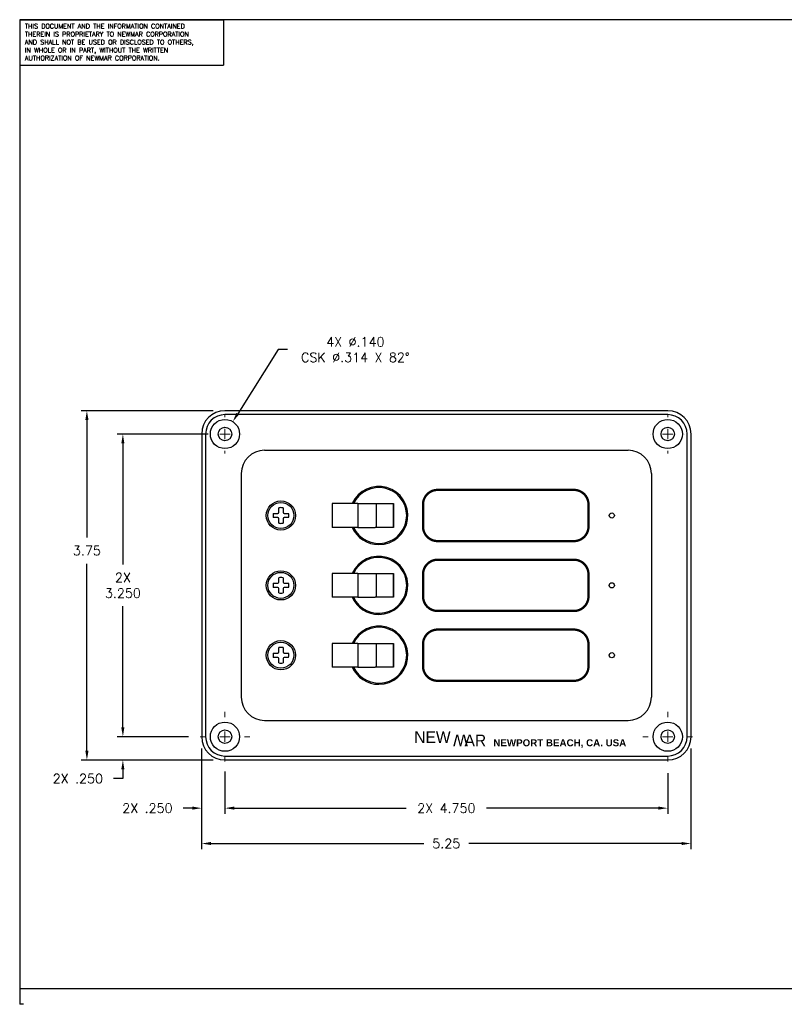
# Model space of a CAD drawing. Extents: x 0 to 16.6, y 0 to 10.6.
# Tile 1 of 6: x 0 to 8.2, y 0 to 10.6. Entities that reach past the tile are written whole.
import ezdxf
from ezdxf.enums import TextEntityAlignment as Align

# ---------------------------------------------------------------- set-up
doc = ezdxf.new("R2010")
doc.units = 0
doc.header["$LTSCALE"] = 0.5
doc.header["$MEASUREMENT"] = 0
doc.linetypes.add('CENTER', pattern=[2, 1.25, -0.25, 0.25, -0.25])
for name, color, linetype, lineweight in [('AM_7', 4, 'CENTER', 15), ('AM_REFDIM', 4, 'Continuous', 15), ('AM_VIS', 7, 'Continuous', 30)]:
    doc.layers.add(name, color=color, linetype=linetype, lineweight=lineweight)
for name, color, linetype in [('ANNOTATE', 82, 'Continuous'), ('FORMAT', 112, 'Continuous'), ('GRAY', 23, 'Continuous'), ('PANEL', 72, 'Continuous'), ('TXT_SS', 111, 'Continuous')]:
    doc.layers.add(name, color=color, linetype=linetype)
doc.styles.add('ARIAL_CYR_BOLD', font='ARIALBD.TTF', dxfattribs={"width": 0.9})
doc.styles.add('LOGO', font='txt')
doc.styles.get("Standard").update_dxf_attribs({"font": 'simplex.shx'})
doc.dimstyles.new('3PL NO CL', dxfattribs={"dimtxt": 0.1, "dimasz": 0.1, "dimexe": 0.0625, "dimexo": 0.125, "dimgap": 0.09, "dimtad": 0, "dimtih": 1, "dimtoh": 1, "dimdec": 3, "dimzin": 4, "dimdsep": 46, "dimtxsty": 'Standard', "dimcen": 0, "dimclrd": 256, "dimclre": 256, "dimclrt": 256, "dimadec": 0, "dimazin": 0, "dimtfac": 1, "dimtdec": 3, "dimtofl": 0, "dimtmove": 0, "dimatfit": 3, "dimfxl": 1, "dimtolj": 1, "dimtzin": 0, "dimarcsym": 0})
doc.dimstyles.new('3PL NO CL$0', dxfattribs={"dimtxt": 0.1, "dimasz": 0.1, "dimexe": 0.0625, "dimexo": 0.125, "dimgap": 0.09, "dimtad": 0, "dimtih": 1, "dimtoh": 1, "dimdec": 3, "dimzin": 4, "dimdsep": 46, "dimtxsty": 'Standard', "dimcen": 0, "dimclrd": 256, "dimclre": 256, "dimclrt": 256, "dimadec": 0, "dimazin": 0, "dimtfac": 1, "dimtdec": 3, "dimtofl": 0, "dimtmove": 0, "dimatfit": 3, "dimfxl": 1, "dimtolj": 1, "dimtzin": 0, "dimarcsym": 0})

# ---------------------------------------------------------------- blocks, each defined once
blk = doc.blocks.new('ND')
for p, q in [((0, 0), (0, -0.487)), ((0, 0), (2.185, 0)), ((2.185, 0), (2.185, -0.487)), ((0, -0.487), (2.185, -0.487))]:
    blk.add_line(p, q)
for s, p in [('THIS DOCUMENT AND THE INFORMATION CONTAINED', (0.055, -0.095)), ('THEREIN IS PROPRIETARY TO NEWMAR CORPORATION', (0.055, -0.18)), ('AND SHALL NOT BE USED OR DISCLOSED TO OTHERS,', (0.055, -0.266)), ('IN WHOLE OR IN PART, WITHOUT THE WRITTEN', (0.055, -0.352)), ('AUTHORIZATION OF NEWMAR CORPORATION.', (0.055, -0.437))]:
    blk.add_text(s, height=0.05).set_placement(p)
blk = doc.blocks.new('*D1')
at = {"layer": 'AM_REFDIM', "lineweight": -2}
for p, q in [((1.952, 2.748), (1.952, 2.044)), ((2.202, 2.481), (2.202, 2.044)), ((1.852, 2.106), (1.752, 2.106)), ((2.302, 2.106), (2.402, 2.106))]:
    blk.add_line(p, q, dxfattribs=at)
at = {"layer": 'AM_REFDIM'}
for points in [[(1.852, 2.123), (1.852, 2.09), (1.952, 2.106)], [(2.302, 2.123), (2.302, 2.09), (2.202, 2.106)]]:
    blk.add_solid(points, dxfattribs=at)
at = {"layer": 'Defpoints', "color": 0}
for p in [(1.952, 2.873), (2.202, 2.606), (1.952, 2.106)]:
    blk.add_point(p, dxfattribs=at)
at = {"layer": 'AM_REFDIM', "insert": (1.37, 2.106), "char_height": 0.1, "attachment_point": 5}
blk.add_mtext('\\A1;2X .250', dxfattribs=at)
blk = doc.blocks.new('*D2')
at = {"layer": 'AM_REFDIM', "lineweight": -2}
for p, q in [((2.202, 2.498), (2.202, 2.044)), ((6.952, 2.481), (6.952, 2.044)), ((2.302, 2.106), (4.147, 2.106)), ((6.852, 2.106), (5.008, 2.106))]:
    blk.add_line(p, q, dxfattribs=at)
at = {"layer": 'AM_REFDIM'}
for points in [[(2.302, 2.123), (2.302, 2.09), (2.202, 2.106)], [(6.852, 2.123), (6.852, 2.09), (6.952, 2.106)]]:
    blk.add_solid(points, dxfattribs=at)
at = {"layer": 'Defpoints', "color": 0}
for p in [(2.202, 2.623), (6.952, 2.606), (6.952, 2.106)]:
    blk.add_point(p, dxfattribs=at)
at = {"layer": 'AM_REFDIM', "insert": (4.577, 2.106), "char_height": 0.1, "attachment_point": 5}
blk.add_mtext('\\A1;2X 4.750', dxfattribs=at)
blk = doc.blocks.new('*D3')
at = {"layer": 'AM_REFDIM', "lineweight": -2}
for p, q in [((1.107, 2.973), (1.107, 3.073)), ((1.81, 2.873), (1.044, 2.873)), ((2.077, 2.623), (1.044, 2.623)), ((1.107, 2.523), (1.107, 2.423)), ((1.107, 2.423), (1.007, 2.423))]:
    blk.add_line(p, q, dxfattribs=at)
at = {"layer": 'AM_REFDIM'}
for points in [[(1.09, 2.973), (1.123, 2.973), (1.107, 2.873)], [(1.09, 2.523), (1.123, 2.523), (1.107, 2.623)]]:
    blk.add_solid(points, dxfattribs=at)
at = {"layer": 'Defpoints', "color": 0}
for p in [(1.107, 2.873), (1.935, 2.873), (2.202, 2.623)]:
    blk.add_point(p, dxfattribs=at)
at = {"layer": 'AM_REFDIM', "insert": (0.624, 2.423), "char_height": 0.1, "attachment_point": 5}
blk.add_mtext('\\A1;2X .250', dxfattribs=at)
blk = doc.blocks.new('*D4')
at = {"layer": 'AM_REFDIM', "lineweight": -2}
for p, q in [((2.022, 6.123), (1.044, 6.123)), ((1.107, 6.023), (1.107, 4.722)), ((1.107, 2.973), (1.107, 4.275)), ((1.81, 2.873), (1.044, 2.873))]:
    blk.add_line(p, q, dxfattribs=at)
at = {"layer": 'AM_REFDIM'}
for points in [[(1.09, 6.023), (1.123, 6.023), (1.107, 6.123)], [(1.09, 2.973), (1.123, 2.973), (1.107, 2.873)]]:
    blk.add_solid(points, dxfattribs=at)
at = {"layer": 'Defpoints', "color": 0}
for p in [(1.107, 6.123), (2.147, 6.123), (1.935, 2.873)]:
    blk.add_point(p, dxfattribs=at)
at = {"layer": 'AM_REFDIM', "insert": (1.107, 4.498), "char_height": 0.1, "attachment_point": 5}
blk.add_mtext('\\A1;2X\\P3.250', dxfattribs=at)
blk = doc.blocks.new('*D5')
at = {"layer": 'AM_REFDIM', "lineweight": -2}
for p, q in [((2.077, 6.373), (0.658, 6.373)), ((0.721, 6.273), (0.721, 5.011)), ((0.721, 2.723), (0.721, 4.731)), ((2.077, 2.623), (0.658, 2.623))]:
    blk.add_line(p, q, dxfattribs=at)
at = {"layer": 'AM_REFDIM'}
for points in [[(0.704, 6.273), (0.738, 6.273), (0.721, 6.373)], [(0.704, 2.723), (0.738, 2.723), (0.721, 2.623)]]:
    blk.add_solid(points, dxfattribs=at)
at = {"layer": 'Defpoints', "color": 0}
for p in [(0.721, 6.373), (2.202, 6.373), (2.202, 2.623)]:
    blk.add_point(p, dxfattribs=at)
at = {"layer": 'AM_REFDIM', "insert": (0.721, 4.871), "char_height": 0.1, "attachment_point": 5}
blk.add_mtext('\\A1;3.75', dxfattribs=at)
blk = doc.blocks.new('*D6')
at = {"layer": 'AM_REFDIM', "lineweight": -2}
for p, q in [((1.952, 2.748), (1.952, 1.664)), ((7.202, 2.748), (7.202, 1.664)), ((2.052, 1.726), (4.335, 1.726)), ((7.102, 1.726), (4.82, 1.726))]:
    blk.add_line(p, q, dxfattribs=at)
at = {"layer": 'AM_REFDIM'}
for points in [[(2.052, 1.743), (2.052, 1.71), (1.952, 1.726)], [(7.102, 1.743), (7.102, 1.71), (7.202, 1.726)]]:
    blk.add_solid(points, dxfattribs=at)
at = {"layer": 'Defpoints', "color": 0}
for p in [(1.952, 2.873), (7.202, 2.873), (7.202, 1.726)]:
    blk.add_point(p, dxfattribs=at)
at = {"layer": 'AM_REFDIM', "insert": (4.577, 1.726), "char_height": 0.1, "attachment_point": 5}
blk.add_mtext('\\A1;5.25', dxfattribs=at)
blk = doc.blocks.new('*D7')
at = {"layer": 'AM_REFDIM', "lineweight": -2}
for p, q in [((2.773, 7.029), (2.339, 6.341)), ((2.873, 7.029), (2.773, 7.029))]:
    blk.add_line(p, q, dxfattribs=at)
at = {"layer": 'AM_REFDIM'}
blk.add_solid([(2.325, 6.35), (2.353, 6.332), (2.286, 6.256)], dxfattribs=at)
at = {"layer": 'Defpoints', "color": 0}
for p in [(2.286, 6.256), (2.119, 5.99)]:
    blk.add_point(p, dxfattribs=at)
at = {"layer": 'AM_REFDIM', "insert": (3.601, 7.029), "char_height": 0.1, "attachment_point": 5}
blk.add_mtext('\\A1;4X %%C.140\\PCSK ∅.314 X 82%%D', dxfattribs=at)

msp = doc.modelspace()

# ---------------------------------------------------------------- linework, layer by layer
at = {"layer": 'AM_7'}
for p, q in [((2.2024, 6.3342), (2.2024, 6.3052)), ((6.9524, 6.3342), (6.9524, 6.3052)), ((2.2024, 6.0682), (2.2024, 6.1782)), ((6.9524, 6.0682), (6.9524, 6.1782)), ((2.0204, 6.1232), (2.0204, 6.1232)), ((2.1474, 6.1232), (2.2574, 6.1232)), ((2.3844, 6.1232), (2.3844, 6.1232)), ((6.7704, 6.1232), (6.7704, 6.1232)), ((6.8974, 6.1232), (7.0074, 6.1232)), ((7.1344, 6.1232), (7.1344, 6.1232)), ((2.2024, 5.9412), (2.2024, 5.9122)), ((6.9524, 5.9412), (6.9524, 5.9122)), ((2.2024, 3.0842), (2.2024, 3.1402)), ((6.9524, 3.0842), (6.9524, 3.1402)), ((1.9354, 2.8732), (1.9914, 2.8732)), ((2.1474, 2.8732), (2.2574, 2.8732)), ((2.2024, 2.8182), (2.2024, 2.9282)), ((2.4134, 2.8732), (2.4694, 2.8732)), ((6.6854, 2.8732), (6.7414, 2.8732)), ((6.8974, 2.8732), (7.0074, 2.8732)), ((6.9524, 2.8182), (6.9524, 2.9282)), ((7.1634, 2.8732), (7.2194, 2.8732)), ((2.2024, 2.6062), (2.2024, 2.6622)), ((6.9524, 2.6062), (6.9524, 2.6622))]:
    msp.add_line(p, q, dxfattribs=at)
at = {"layer": 'AM_VIS', "color": 72}
for p, q in [((6.9524, 6.3732), (2.2024, 6.3732)), ((6.9524, 6.3309), (2.2024, 6.3309)), ((1.9524, 6.1232), (1.9524, 2.8732)), ((1.9947, 6.1232), (1.9947, 2.8732)), ((7.16, 2.8732), (7.16, 6.1232)), ((7.2024, 2.8732), (7.2024, 6.1232)), ((2.2024, 2.6655), (6.9524, 2.6655)), ((2.2024, 2.6232), (6.9524, 2.6232))]:
    msp.add_line(p, q, dxfattribs=at)
at = {"layer": 'AM_VIS', "color": 33}
for p, q in [((2.7793, 5.2828), (2.7793, 5.3295)), ((2.8254, 5.3295), (2.8254, 5.2828)), ((2.7211, 5.2712), (2.7678, 5.2712)), ((2.7678, 5.2252), (2.7211, 5.2252)), ((2.7793, 5.1669), (2.7793, 5.2136)), ((2.8254, 5.2136), (2.8254, 5.1669)), ((2.8369, 5.2712), (2.8836, 5.2712)), ((2.8836, 5.2252), (2.8369, 5.2252)), ((2.7793, 4.5328), (2.7793, 4.5795)), ((2.8254, 4.5795), (2.8254, 4.5328)), ((2.7211, 4.5212), (2.7678, 4.5212)), ((2.7678, 4.4752), (2.7211, 4.4752)), ((2.7793, 4.4169), (2.7793, 4.4636)), ((2.8254, 4.4636), (2.8254, 4.4169)), ((2.8369, 4.5212), (2.8836, 4.5212)), ((2.8836, 4.4752), (2.8369, 4.4752)), ((2.7793, 3.7828), (2.7793, 3.8295)), ((2.8254, 3.8295), (2.8254, 3.7828)), ((2.7211, 3.7712), (2.7678, 3.7712)), ((2.7678, 3.7252), (2.7211, 3.7252)), ((2.7793, 3.6669), (2.7793, 3.7136)), ((2.8254, 3.7136), (2.8254, 3.6669)), ((2.8369, 3.7712), (2.8836, 3.7712)), ((2.8836, 3.7252), (2.8369, 3.7252))]:
    msp.add_line(p, q, dxfattribs=at)
at = {"layer": 'AM_VIS', "color": 133}
for p, q in [((3.6272, 5.3757), (3.3524, 5.3757)), ((3.3524, 5.3757), (3.3524, 5.1207)), ((3.6272, 5.3757), (3.6272, 5.1207)), ((3.6272, 5.3757), (3.7101, 5.3757)), ((3.7101, 5.3757), (3.8128, 5.3757)), ((3.8128, 5.3757), (4.0119, 5.3757)), ((3.8248, 5.3757), (3.8248, 5.1207)), ((4.006, 5.3757), (4.006, 5.1207)), ((4.0119, 5.3757), (4.0119, 5.1207)), ((3.6272, 5.1207), (3.3524, 5.1207)), ((3.6272, 5.1207), (3.7101, 5.1207)), ((3.7101, 5.1207), (3.8128, 5.1207)), ((4.0119, 5.1207), (3.8128, 5.1207))]:
    msp.add_line(p, q, dxfattribs=at)
at = {"layer": 'AM_VIS', "color": 171}
for p, q in [((3.6272, 4.6257), (3.3524, 4.6257)), ((3.3524, 4.6257), (3.3524, 4.3707)), ((3.6272, 4.6257), (3.6272, 4.3707)), ((3.6272, 4.6257), (3.7101, 4.6257)), ((3.7101, 4.6257), (3.8128, 4.6257)), ((3.8128, 4.6257), (4.0119, 4.6257)), ((3.8248, 4.6257), (3.8248, 4.3707)), ((4.006, 4.6257), (4.006, 4.3707)), ((4.0119, 4.6257), (4.0119, 4.3707)), ((3.6272, 4.3707), (3.3524, 4.3707)), ((3.6272, 4.3707), (3.7101, 4.3707)), ((3.7101, 4.3707), (3.8128, 4.3707)), ((4.0119, 4.3707), (3.8128, 4.3707))]:
    msp.add_line(p, q, dxfattribs=at)
at = {"layer": 'AM_VIS', "color": 181}
for p, q in [((3.6272, 3.8757), (3.3524, 3.8757)), ((3.3524, 3.8757), (3.3524, 3.6207)), ((3.6272, 3.8757), (3.6272, 3.6207)), ((3.6272, 3.8757), (3.7101, 3.8757)), ((3.7101, 3.8757), (3.8128, 3.8757)), ((3.8128, 3.8757), (4.0119, 3.8757)), ((3.8248, 3.8757), (3.8248, 3.6207)), ((4.006, 3.8757), (4.006, 3.6207)), ((4.0119, 3.8757), (4.0119, 3.6207)), ((3.6272, 3.6207), (3.3524, 3.6207)), ((3.6272, 3.6207), (3.7101, 3.6207)), ((3.7101, 3.6207), (3.8128, 3.6207)), ((4.0119, 3.6207), (3.8128, 3.6207))]:
    msp.add_line(p, q, dxfattribs=at)
at = {"layer": 'AM_VIS', "color": 72}
for centre, radius in [((2.2024, 6.1232), 0.157), ((6.9524, 6.1232), 0.157), ((2.2024, 6.1232), 0.072), ((6.9524, 6.1232), 0.072), ((2.8024, 5.2482), 0.157), ((6.3524, 5.2482), 0.0275), ((2.8024, 4.4982), 0.157), ((6.3524, 4.4982), 0.0275), ((2.8024, 3.7482), 0.157), ((6.3524, 3.7482), 0.0275), ((2.2024, 2.8732), 0.157), ((6.9524, 2.8732), 0.157), ((2.2024, 2.8732), 0.072), ((6.9524, 2.8732), 0.072)]:
    msp.add_circle(centre, radius, dxfattribs=at)
at = {"layer": 'AM_VIS', "color": 33}
for centre in [(2.8024, 5.2482), (2.8024, 4.4982), (2.8024, 3.7482)]:
    msp.add_circle(centre, 0.1395, dxfattribs=at)
at = {"layer": 'AM_VIS', "color": 72}
for centre, radius, start, end in [((2.2024, 6.1232), 0.25, 90, 180), ((6.9524, 6.1232), 0.25, 360, 90), ((2.2024, 6.1232), 0.2077, 90, 180), ((6.9524, 6.1232), 0.2077, 360, 90), ((3.8524, 5.2482), 0.3125, 270, 155.92074), ((3.8524, 5.2482), 0.3125, 204.07926, 270), ((3.8524, 4.4982), 0.3125, 270, 155.92074), ((3.8524, 4.4982), 0.3125, 204.07926, 270), ((3.8524, 3.7482), 0.3125, 270, 155.92074), ((3.8524, 3.7482), 0.3125, 204.07926, 270), ((2.2024, 2.8732), 0.25, 180, 270), ((2.2024, 2.8732), 0.2077, 180, 270), ((6.9524, 2.8732), 0.25, 270, 360), ((6.9524, 2.8732), 0.2077, 270, 360)]:
    msp.add_arc(centre, radius, start, end, dxfattribs=at)
at = {"layer": 'AM_VIS', "color": 133}
msp.add_arc((3.8524, 5.2482), 0.3, 205.15066, 154.84934, dxfattribs=at)
at = {"layer": 'AM_VIS', "color": 33}
for centre, radius, start, end in [((2.8024, 5.2482), 0.0845, 74.17338, 105.82662), ((2.8024, 5.2482), 0.0845, 164.17338, 195.82662), ((2.7678, 5.2828), 0.0115, 270, 0), ((2.7678, 5.2136), 0.0115, 0, 90), ((2.8369, 5.2828), 0.0115, 180, 270), ((2.8369, 5.2136), 0.0115, 90, 180), ((2.8024, 5.2482), 0.0845, 344.17338, 15.82662), ((2.8024, 5.2482), 0.0845, 254.17338, 285.82662), ((2.8024, 4.4982), 0.0845, 74.17338, 105.82662), ((2.8024, 4.4982), 0.0845, 164.17338, 195.82662), ((2.7678, 4.5328), 0.0115, 270, 0), ((2.7678, 4.4636), 0.0115, 0, 90), ((2.8369, 4.5328), 0.0115, 180, 270), ((2.8369, 4.4636), 0.0115, 90, 180), ((2.8024, 4.4982), 0.0845, 344.17338, 15.82662), ((2.8024, 4.4982), 0.0845, 254.17338, 285.82662), ((2.8024, 3.7482), 0.0845, 74.17338, 105.82662), ((2.8024, 3.7482), 0.0845, 164.17338, 195.82662), ((2.7678, 3.7828), 0.0115, 270, 0), ((2.7678, 3.7136), 0.0115, 0, 90), ((2.8369, 3.7828), 0.0115, 180, 270), ((2.8369, 3.7136), 0.0115, 90, 180), ((2.8024, 3.7482), 0.0845, 344.17338, 15.82662), ((2.8024, 3.7482), 0.0845, 254.17338, 285.82662)]:
    msp.add_arc(centre, radius, start, end, dxfattribs=at)
at = {"layer": 'AM_VIS', "color": 171}
msp.add_arc((3.8524, 4.4982), 0.3, 205.15066, 154.84934, dxfattribs=at)
at = {"layer": 'AM_VIS', "color": 181}
msp.add_arc((3.8524, 3.7482), 0.3, 205.15066, 154.84934, dxfattribs=at)
at = {"layer": 'FORMAT'}
for p, q in [((0, 10.5716), (0, 0.165)), ((16.5528, 10.5716), (0, 10.5716)), ((16.5528, 0.165), (0, 0.165)), ((0, 0.165), (0, 0)), ((0.0393, 0), (0, 0))]:
    msp.add_line(p, q, dxfattribs=at)
at = {"layer": 'GRAY'}
for p, q in [((2.6274, 5.9482), (6.5274, 5.9482)), ((2.3774, 5.6982), (2.3774, 3.2982)), ((6.7774, 5.6982), (6.7774, 3.2982)), ((2.6274, 3.0482), (6.5274, 3.0482))]:
    msp.add_line(p, q, dxfattribs=at)
for centre, start, end in [((2.6274, 5.6982), 90, 180), ((6.5274, 5.6982), 0, 90), ((2.6274, 3.2982), 180, 270), ((6.5274, 3.2982), 270, 360)]:
    msp.add_arc(centre, 0.25, start, end, dxfattribs=at)
at = {"layer": 'PANEL'}
msp.add_circle((2.2024, 2.8732), 0.157, dxfattribs=at)
at = {"layer": 'TXT_SS', "linetype": 'Continuous', "const_width": 0.025}
for points in [[(4.4836, 5.5232, 0.4142136), (4.3274, 5.367), (4.3274, 5.1295, 0.4142136), (4.4836, 4.9732), (5.9461, 4.9732, 0.4142136), (6.1024, 5.1295), (6.1024, 5.367, 0.4142136), (5.9461, 5.5232)], [(4.4836, 4.7732, 0.4142136), (4.3274, 4.617), (4.3274, 4.3795, 0.4142136), (4.4836, 4.2232), (5.9461, 4.2232, 0.4142136), (6.1024, 4.3795), (6.1024, 4.617, 0.4142136), (5.9461, 4.7732)], [(4.4836, 4.0232, 0.4142136), (4.3274, 3.867), (4.3274, 3.6295, 0.4142136), (4.4836, 3.4732), (5.9461, 3.4732, 0.4142136), (6.1024, 3.6295), (6.1024, 3.867, 0.4142136), (5.9461, 4.0232)]]:
    msp.add_lwpolyline(points, format="xyb", close=True, dxfattribs=at)

# ---------------------------------------------------------------- block references
at = {"layer": 'ANNOTATE'}
msp.add_blockref('ND', (0, 10.5716), dxfattribs=at)

# ---------------------------------------------------------------- texts
at = {"layer": 'TXT_SS', "style": 'LOGO'}
for s, p in [('NEW', (4.2324, 2.8069)), ('AR', (4.7718, 2.7703))]:
    msp.add_text(s, height=0.1253, dxfattribs=at).set_placement(p)
msp.add_text('W', height=0.1253, rotation=180, dxfattribs=at).set_placement((4.8087, 2.8956))
at = {"layer": 'TXT_SS', "style": 'ARIAL_CYR_BOLD'}
msp.add_text('NEWPORT BEACH, CA. USA', height=0.075, dxfattribs=at).set_placement((5.7945, 2.7703), align=Align.CENTER)

# ---------------------------------------------------------------- dimensions: what is measured, and where the dimension line sits
at = {"layer": 'AM_REFDIM'}
dim = msp.add_diameter_dim_2p(p1=(2.1187, 5.9904), p2=(2.286, 6.256), text='4X %%C.140\\PCSK <> X 82%%D', dimstyle='3PL NO CL', dxfattribs=at)
dim.commit()
dim.dimension.update_dxf_attribs({"geometry": '*D7', "text_midpoint": (3.6012, 7.0292), "dimtype": 131})
dim = msp.add_linear_dim(base=(0.721, 6.3732), p1=(2.2024, 2.6232), p2=(2.2024, 6.3732), angle=90, dimstyle='3PL NO CL$0', override={"dimdec": 2}, dxfattribs=at)
dim.commit()
dim.dimension.update_dxf_attribs({"geometry": '*D5', "text_midpoint": (0.721, 4.8706), "dimtype": 128})
for base, p1, p2, angle, text, picture, middle in [((1.1067, 6.1232), (1.9354, 2.8732), (2.1474, 6.1232), 90, '2X\\P<>', '*D4', (1.1067, 4.4982)), ((1.9524, 2.1062), (2.2024, 2.6062), (1.9524, 2.8732), 0, '2X <>', '*D1', (1.3695, 2.1062)), ((6.9524, 2.1062), (2.2024, 2.6232), (6.9524, 2.6062), 0, '2X <>', '*D2', (4.5774, 2.1062))]:
    dim = msp.add_linear_dim(base=base, p1=p1, p2=p2, angle=angle, text=text, dimstyle='3PL NO CL$0', dxfattribs=at)
    dim.commit()
    dim.dimension.update_dxf_attribs({"geometry": picture, "text_midpoint": middle})
dim = msp.add_linear_dim(base=(1.1067, 2.8732), p1=(2.2024, 2.6232), p2=(1.9354, 2.8732), angle=90, text='2X <>', dimstyle='3PL NO CL$0', dxfattribs=at)
dim.commit()
dim.dimension.update_dxf_attribs({"geometry": '*D3', "text_midpoint": (0.6239, 2.4232), "dimtype": 128})
dim = msp.add_linear_dim(base=(7.2024, 1.7262), p1=(1.9524, 2.8732), p2=(7.2024, 2.8732), angle=0, dimstyle='3PL NO CL$0', override={"dimdec": 2}, dxfattribs=at)
dim.commit()
dim.dimension.update_dxf_attribs({"geometry": '*D6', "text_midpoint": (4.5774, 1.7262)})

doc.saveas('drawing.dxf')
